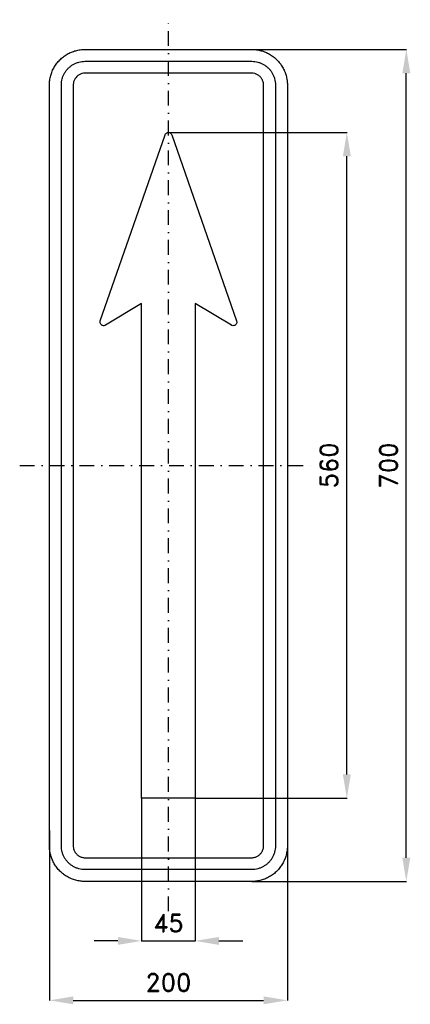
# Model space of a CAD drawing. Header units: millimetres. Extents: x -125 to 203, y -453 to 375.
import ezdxf

# ---------------------------------------------------------------- set-up
doc = ezdxf.new("R2010")
doc.units = ezdxf.units.MM
doc.header["$LTSCALE"] = 5
doc.linetypes.add('ČERCHOVANÁX2', pattern=[2, 1, -0.5, 0, -0.5])
doc.layers.add('Kóty', color=2, linetype='Continuous')
doc.layers.add('Značka', color=7, linetype='Continuous')
doc.styles.get("Standard").update_dxf_attribs({"font": 'romand.shx', "height": 15})
doc.dimstyles.get("Standard").update_dxf_attribs({"dimtxt": 15, "dimasz": 20, "dimexe": 0.18, "dimexo": 0.0625, "dimgap": 7.5, "dimtad": 1, "dimdec": 0, "dimzin": 0, "dimdsep": 46, "dimtxsty": 'Standard', "dimcen": 0.09, "dimadec": 0, "dimazin": 0, "dimtfac": 1, "dimtdec": 0, "dimtofl": 0, "dimtmove": 0, "dimatfit": 3, "dimfxl": 1, "dimtolj": 1, "dimtzin": 0, "dimarcsym": 0})

# ---------------------------------------------------------------- blocks, each defined once
blk = doc.blocks.new('*D0')
at = {"layer": 'Defpoints', "color": 0, "transparency": 16777216}
for p in [(-100, -306.92), (100, -306.92), (100, -450)]:
    blk.add_point(p, dxfattribs=at)
at = {"layer": 'Kóty', "color": 0, "lineweight": -2, "transparency": 16777216}
for p, q in [((-100, -306.98), (-100, -450.18)), ((100, -306.98), (100, -450.18)), ((-80, -450), (80, -450))]:
    blk.add_line(p, q, dxfattribs=at)
at = {"layer": 'Kóty', "color": 0, "transparency": 16777216}
for points in [[(-80, -446.67), (-80, -453.33), (-100, -450)], [(80, -446.67), (80, -453.33), (100, -450)]]:
    blk.add_solid(points, dxfattribs=at)
at = {"layer": 'Kóty', "color": 0, "transparency": 16777216, "insert": (0, -435), "char_height": 15, "attachment_point": 5}
blk.add_mtext('\\A1;200', dxfattribs=at)
blk = doc.blocks.new('*D1')
at = {"layer": 'Defpoints', "color": 0, "transparency": 16777216}
for p in [(0.01, 280.1), (150, 280.1), (22.5, -280)]:
    blk.add_point(p, dxfattribs=at)
at = {"layer": 'Kóty', "color": 0, "lineweight": -2, "transparency": 16777216}
for p, q in [((0.07, 280.1), (150.18, 280.1)), ((150, -260), (150, 260.1)), ((22.56, -280), (150.18, -280))]:
    blk.add_line(p, q, dxfattribs=at)
at = {"layer": 'Kóty', "color": 0, "transparency": 16777216}
for points in [[(146.67, 260.1), (153.33, 260.1), (150, 280.1)], [(146.67, -260), (153.33, -260), (150, -280)]]:
    blk.add_solid(points, dxfattribs=at)
at = {"layer": 'Kóty', "color": 0, "transparency": 16777216, "insert": (135, 0.05), "char_height": 15, "attachment_point": 5, "rotation": 90}
blk.add_mtext('\\A1;560', dxfattribs=at)
blk = doc.blocks.new('*D2')
at = {"layer": 'Defpoints', "color": 0, "transparency": 16777216}
for p in [(70.18, 350), (200, 350), (70, -350)]:
    blk.add_point(p, dxfattribs=at)
at = {"layer": 'Kóty', "color": 0, "lineweight": -2, "transparency": 16777216}
for p, q in [((70.24, 350), (200.18, 350)), ((200, -330), (200, 330)), ((70.06, -350), (200.18, -350))]:
    blk.add_line(p, q, dxfattribs=at)
at = {"layer": 'Kóty', "color": 0, "transparency": 16777216}
for points in [[(196.67, 330), (203.33, 330), (200, 350)], [(196.67, -330), (203.33, -330), (200, -350)]]:
    blk.add_solid(points, dxfattribs=at)
at = {"layer": 'Kóty', "color": 0, "transparency": 16777216, "insert": (185, 0), "char_height": 15, "attachment_point": 5, "rotation": 90}
blk.add_mtext('\\A1;700', dxfattribs=at)
blk = doc.blocks.new('*D4')
at = {"layer": 'Defpoints', "color": 0, "transparency": 16777216}
for p in [(-22.5, -280), (22.5, -280), (22.5, -400)]:
    blk.add_point(p, dxfattribs=at)
at = {"layer": 'Kóty', "color": 0, "lineweight": -2, "transparency": 16777216}
for p, q in [((-22.5, -280.06), (-22.5, -400.18)), ((22.5, -280.06), (22.5, -400.18)), ((-42.5, -400), (-62.5, -400)), ((42.5, -400), (62.5, -400))]:
    blk.add_line(p, q, dxfattribs=at)
at = {"layer": 'Kóty', "color": 0, "transparency": 16777216}
for points in [[(-42.5, -396.67), (-42.5, -403.33), (-22.5, -400)], [(42.5, -396.67), (42.5, -403.33), (22.5, -400)]]:
    blk.add_solid(points, dxfattribs=at)
at = {"layer": 'Kóty', "color": 0, "transparency": 16777216, "insert": (0, -385), "char_height": 15, "attachment_point": 5}
blk.add_mtext('\\A1;45', dxfattribs=at)

msp = doc.modelspace()

# ---------------------------------------------------------------- linework, layer by layer
at = {"layer": 'Kóty'}
msp.add_lwpolyline([(-22.5, -400), (22.5, -400)], dxfattribs=at)
at = {"layer": 'Značka', "color": 6, "linetype": 'ČERCHOVANÁX2', "ltscale": 2.5}
for points in [[(0, -375), (0, 375)], [(-125, 0), (125, 0)]]:
    msp.add_lwpolyline(points, dxfattribs=at)
at = {"layer": 'Značka', "color": 5}
for points in [[(-70, -350), (-70.1178, -349.99965), (-70.2356, -349.99907, -0.0321801), (-74.1093, -349.72773, -0.0354431), (-77.9162, -348.93672, -0.0362669), (-81.5977, -347.69204, -0.0344205), (-85.068, -345.9414, -0.0337213), (-88.3013, -343.7855, -0.0340845), (-91.2132, -341.2132, -0.0342088), (-93.7879, -338.3019, -0.0342288), (-95.9414, -335.068, -0.0340444), (-97.67954, -331.5954, -0.033412), (-98.93672, -327.9162, -0.0341272), (-99.74064, -324.1075, -0.0367448), (-99.99907, -320.2356), (-99.99967, -320.1178), (-100, -320), (-100, 320), (-99.99965, 320.118), (-99.99907, 320.236, -0.0321806), (-99.72773, 324.109, -0.0354454), (-98.93672, 327.916, -0.0362718), (-97.69204, 331.598, -0.0344141), (-95.9414, 335.068, -0.0337106), (-93.7855, 338.301, -0.0340816), (-91.2132, 341.213, -0.0342104), (-88.3019, 343.788, -0.0342289), (-85.068, 345.941, -0.0340263), (-81.5954, 347.68, -0.0334163), (-77.9162, 348.937, -0.0341135), (-74.1075, 349.741, -0.0367489), (-70.2356, 349.999), (-70.1178, 350), (-70, 350), (70, 350), (70.118, 350), (70.236, 349.999, -0.0321792), (74.109, 349.728, -0.0354572), (77.916, 348.937, -0.0362653), (81.598, 347.692, -0.0344231), (85.068, 345.941, -0.0337327), (88.301, 343.785, -0.0340785), (91.213, 341.213, -0.0342011), (93.788, 338.302, -0.0342149), (95.941, 335.068, -0.034041), (97.68, 331.595, -0.0334115), (98.937, 327.916, -0.0341264), (99.741, 324.108, -0.0367481), (99.999, 320.236), (100, 320.118), (100, 320), (100, -320), (100, -320.1178), (99.999, -320.2356, -0.0321792), (99.728, -324.1093, -0.0354418), (98.937, -327.9162, -0.0362632), (97.692, -331.5977, -0.0344168), (95.941, -335.068, -0.0337209), (93.785, -338.3013, -0.0340847), (91.213, -341.2132, -0.03421), (88.302, -343.7879, -0.0342321), (85.068, -345.9414, -0.034047), (81.595, -347.67954, -0.0334121), (77.916, -348.93672, -0.0341269), (74.108, -349.74064, -0.0367448), (70.236, -349.99907), (70.118, -349.99967), (70, -350), (-70, -350)], [(-70, -340), (-70.0785, -339.9998), (-70.1571, -339.9994, -0.0321803), (-72.7396, -339.8185, -0.0354437), (-75.2775, -339.2911, -0.0362676), (-77.7318, -338.4614, -0.0344204), (-80.0453, -337.2943, -0.0337212), (-82.2008, -335.857, -0.0340846), (-84.1421, -334.1421, -0.0342097), (-85.8586, -332.2013, -0.0342292), (-87.2943, -330.0453, -0.0340442), (-88.453, -327.7302, -0.0334117), (-89.2911, -325.2775, -0.0341272), (-89.8271, -322.7384, -0.036745), (-89.9994, -320.1571), (-89.9998, -320.0785), (-90, -320), (-90, 320), (-89.9998, 320.079), (-89.9994, 320.157, -0.0321784), (-89.8185, 322.74, -0.0354446), (-89.2911, 325.277, -0.0362673), (-88.4614, 327.732, -0.0344216), (-87.2943, 330.045, -0.0337313), (-85.857, 332.201, -0.034071), (-84.1421, 334.142, -0.0342046), (-82.2013, 335.859, -0.0342228), (-80.0453, 337.294, -0.0340475), (-77.7302, 338.453, -0.0334162), (-75.2775, 339.291, -0.034152), (-72.7384, 339.827, -0.0367409), (-70.1571, 339.999), (-70.0785, 340), (-70, 340), (70, 340), (70.079, 340), (70.157, 339.999, -0.0321792), (72.74, 339.818, -0.0354414), (75.277, 339.291, -0.0362594), (77.732, 338.461, -0.0344272), (80.045, 337.294, -0.033732), (82.201, 335.857, -0.0340771), (84.142, 334.142, -0.0341868), (85.859, 332.201, -0.0342302), (87.294, 330.045, -0.0340502), (88.453, 327.73, -0.0334198), (89.291, 325.277, -0.034122), (89.827, 322.738, -0.0367426), (89.999, 320.157), (90, 320.079), (90, 320), (90, -320), (90, -320.0785), (89.999, -320.1571, -0.0321733), (89.818, -322.7396, -0.0354419), (89.291, -325.2775, -0.0362652), (88.461, -327.7318, -0.0344184), (87.294, -330.0453, -0.0337211), (85.857, -332.2008, -0.034088), (84.142, -334.1421, -0.0342107), (82.201, -335.8586, -0.0342324), (80.045, -337.2943, -0.0340469), (77.73, -338.453, -0.0334111), (75.277, -339.2911, -0.0341273), (72.738, -339.8271, -0.0367449), (70.157, -339.9994), (70.079, -339.9998), (70, -340), (-70, -340)], [(-70, -330), (70, -330), (70.039, -329.9999), (70.079, -329.9997, 0.0321794), (71.37, -329.9092, 0.0354442), (72.639, -329.6456, 0.0362649), (73.866, -329.2307, 0.0344166), (75.023, -328.6471, 0.0337177), (76.1, -327.9285, 0.0340796), (77.071, -327.0711, 0.0342128), (77.929, -326.1006, 0.0342224), (78.647, -325.0227, 0.0340475), (79.227, -323.8651, 0.0334054), (79.646, -322.6387, 0.0341286), (79.914, -321.3692, 0.0367407), (80, -320.0785), (80, -320.0393), (80, -320), (80, 320), (80, 320.039), (80, 320.079, 0.032183), (79.909, 321.37, 0.0354467), (79.646, 322.639, 0.0362744), (79.231, 323.866, 0.0344144), (78.647, 325.023, 0.033745), (77.928, 326.1, 0.0340968), (77.071, 327.071, 0.0341871), (76.101, 327.929, 0.0342063), (75.023, 328.647), (73.865, 329.227), (72.639, 329.646), (71.369, 329.914), (70.079, 330), (70.039, 330), (70, 330), (-70, 330), (-70.0393, 330), (-70.0785, 330), (-71.3698, 329.909), (-72.6387, 329.646), (-73.8659, 329.231), (-75.0227, 328.647), (-76.1004, 327.928), (-77.0711, 327.071), (-77.9293, 326.101, 0.0342054), (-78.6471, 325.023, 0.0340305), (-79.2265, 323.865, 0.0334211), (-79.6456, 322.639, 0.0341222), (-79.9135, 321.369, 0.0367432), (-79.9997, 320.079), (-79.9999, 320.039), (-80, 320), (-80, -320), (-79.9999, -320.0393), (-79.9997, -320.0785, 0.0321795), (-79.9092, -321.3698, 0.0354435), (-79.6456, -322.6387, 0.0362652), (-79.2307, -323.8659, 0.0344214), (-78.6471, -325.0227, 0.0337191), (-77.9285, -326.1004, 0.0340857), (-77.0711, -327.0711, 0.0342082), (-76.1006, -327.9293, 0.0342286), (-75.0227, -328.6471, 0.0340436), (-73.8651, -329.2265, 0.0334123), (-72.6387, -329.6456, 0.0341272), (-71.3692, -329.9135, 0.0367437), (-70.0785, -329.9997), (-70.0393, -329.9999), (-70, -330)], [(22.5, 92), (22.5, -280), (-22.5, -280), (-22.5, 92), (-22.5, 136.223), (-52.9, 117.98), (-53.03, 117.909), (-53.16, 117.842), (-53.71, 117.641), (-54.29, 117.557, -0.0650376), (-55.03, 117.604), (-55.72, 117.836), (-56.34, 118.221), (-56.85, 118.752), (-57.22, 119.385), (-57.41, 120.091), (-57.45, 120.679), (-57.36, 121.257), (-57.33, 121.398), (-57.28, 121.538), (-2.83, 278.077), (-2.78, 278.215), (-2.72, 278.352), (-2.43, 278.863), (-2.03, 279.303), (-1.43, 279.737), (-0.73, 280), (0, 280.096, -0.0655909), (0.73, 280), (1.42, 279.735), (2.03, 279.303), (2.43, 278.864), (2.72, 278.352), (2.78, 278.215), (2.83, 278.077), (57.28, 121.538), (57.32, 121.398), (57.36, 121.257), (57.45, 120.678), (57.41, 120.091), (57.22, 119.385), (56.85, 118.752), (56.34, 118.221), (55.72, 117.836), (55.03, 117.605), (54.29, 117.557), (53.71, 117.638), (53.16, 117.842), (53.03, 117.909), (52.9, 117.98), (22.5, 136.223), (22.5, 92)]]:
    msp.add_lwpolyline(points, format="xyb", dxfattribs=at)

# ---------------------------------------------------------------- dimensions: what is measured, and where the dimension line sits
at = {"layer": 'Kóty'}
for base, p1, p2, picture, middle in [((200, 349.9995), (70, -350), (70.177, 349.9995), '*D2', (185, -0.00025)), ((150, 280.096), (22.5, -280), (0.00582, 280.096), '*D1', (135, 0.048))]:
    dim = msp.add_linear_dim(base=base, p1=p1, p2=p2, angle=90, dimstyle='Standard', dxfattribs=at)
    dim.commit()
    dim.dimension.update_dxf_attribs({"geometry": picture, "text_midpoint": middle})
for base, p1, p2, picture, middle in [((22.5, -400), (-22.5, -280), (22.5, -280), '*D4', (0, -385)), ((100, -450), (-100, -306.91893), (100, -306.91893), '*D0', (0, -435))]:
    dim = msp.add_linear_dim(base=base, p1=p1, p2=p2, dimstyle='Standard', dxfattribs=at)
    dim.commit()
    dim.dimension.update_dxf_attribs({"geometry": picture, "text_midpoint": middle})

doc.saveas('drawing.dxf')
